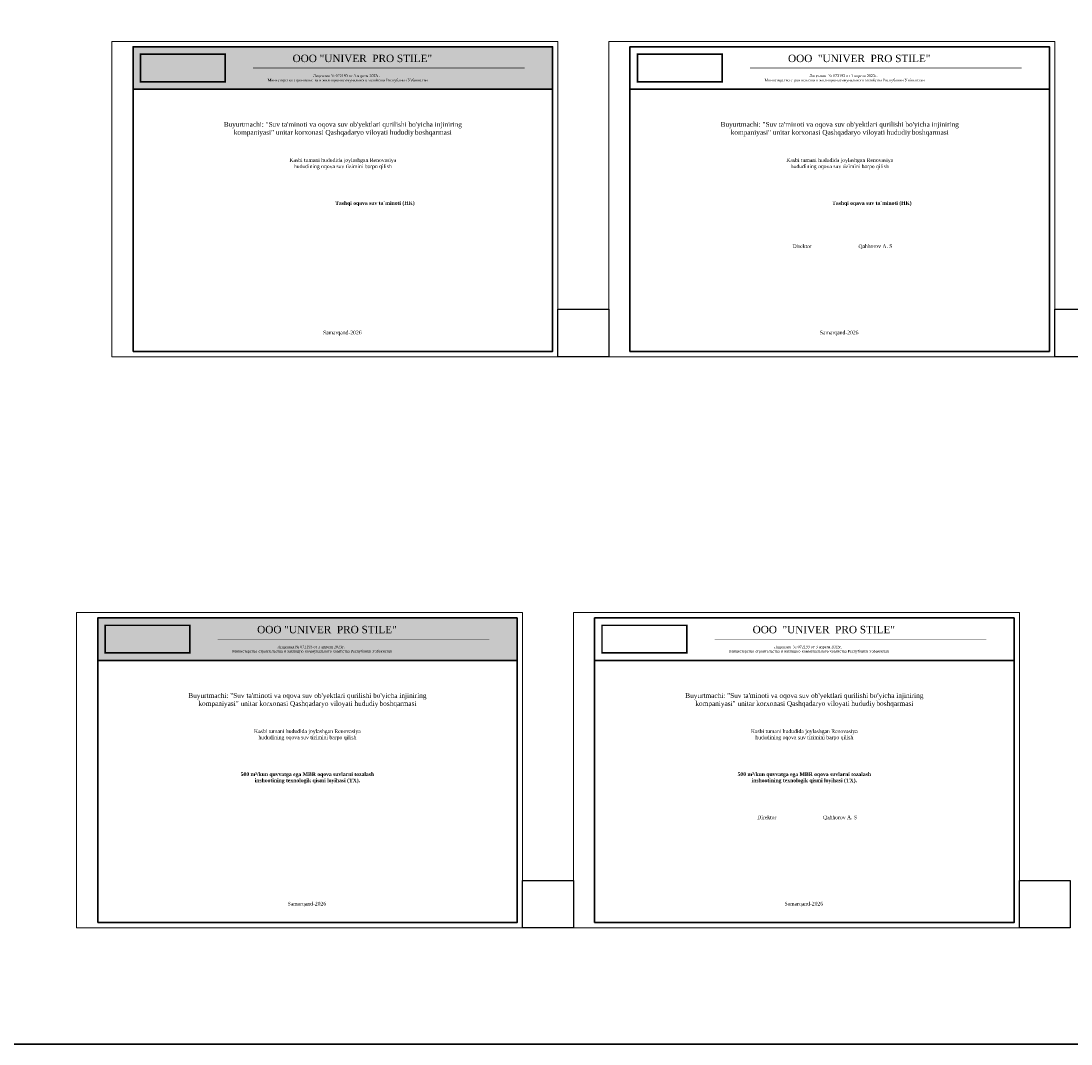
# Model space of a CAD drawing. Header units: metres. Extents: x 703769 to 722343, y 4313031 to 4317457.
# Tile 1 of 256: x 705828 to 706816, y 4313031 to 4313995. Entities that reach past the tile are written whole.
import ezdxf

# ---------------------------------------------------------------- set-up
doc = ezdxf.new("R2010")
doc.units = ezdxf.units.M
doc.header["$LTSCALE"] = 0.5
for name, color, linetype, lineweight in [('ПЛАНИРОВКА', 7, 'Continuous', 5), ('Рамка  штамп', 7, 'Continuous', 30), ('Формат', 7, 'Continuous', 25)]:
    doc.layers.add(name, color=color, linetype=linetype, lineweight=lineweight)
doc.layers.add('Титульный лист', color=7, linetype='Continuous')
doc.layers.add('Ярлык', color=1, linetype='Continuous')
doc.styles.add('Arial UPS', font='times.ttf', dxfattribs={"height": 2.5})

msp = doc.modelspace()

# ---------------------------------------------------------------- hatches: boundary and pattern name
at = {"layer": 'Формат', "linetype": 'Continuous', "lineweight": 0, "ltscale": 100, "true_color": 0x73816e}
h = msp.add_hatch(color=8, dxfattribs=at)
h.dxf.hatch_style = 1
h.set_gradient(color1=(125, 140, 120), color2=(223, 227, 222), one_color=1, tint=0.88, name='CYLINDER')
h.paths.add_polyline_path([(705933.133, 4313970.456), (706328.133, 4313970.456), (706328.133, 4313930.456), (705933.133, 4313930.456)])
h = msp.add_hatch(color=8, dxfattribs=at)
h.dxf.hatch_style = 1
h.set_gradient(color1=(125, 140, 120), color2=(223, 227, 222), one_color=1, tint=0.88, name='CYLINDER')
h.paths.add_polyline_path([(705899.799, 4313432.513), (706294.799, 4313432.513), (706294.799, 4313392.513), (705899.799, 4313392.513)])

# ---------------------------------------------------------------- linework, layer by layer
at = {"color": 5, "lineweight": 30}
msp.add_lwpolyline([(722343.195, 4313031.167), (703769.019, 4313031.167), (703769.019, 4317456.838), (722343.195, 4317456.838)], close=True, dxfattribs=at)
at = {"lineweight": 30, "ltscale": 0.1}
for points in [[(705933.133, 4313683.456), (706328.133, 4313683.456), (706328.133, 4313970.456), (705933.133, 4313970.456), (705933.133, 4313683.456)], [(706401.077, 4313683.456), (706796.077, 4313683.456), (706796.077, 4313970.456), (706401.077, 4313970.456), (706401.077, 4313683.456)]]:
    msp.add_lwpolyline(points, dxfattribs=at)
for points in [[(706381.077, 4313678.456), (706333.133, 4313678.456), (706333.133, 4313723.18), (706381.077, 4313723.18)], [(706849.021, 4313678.456), (706801.077, 4313678.456), (706801.077, 4313723.18), (706849.021, 4313723.18)]]:
    msp.add_lwpolyline(points, close=True)
at = {"lineweight": 30, "ltscale": 0.1, "elevation": 153.583}
for points in [[(705899.799, 4313145.513), (706294.799, 4313145.513), (706294.799, 4313432.513), (705899.799, 4313432.513), (705899.799, 4313145.513)], [(706367.742, 4313145.513), (706762.742, 4313145.513), (706762.742, 4313432.513), (706367.742, 4313432.513), (706367.742, 4313145.513)]]:
    msp.add_lwpolyline(points, dxfattribs=at)
at = {"elevation": 153.583}
for points in [[(706347.742, 4313140.513), (706299.799, 4313140.513), (706299.799, 4313185.237), (706347.742, 4313185.237)], [(706815.686, 4313140.513), (706767.742, 4313140.513), (706767.742, 4313185.237), (706815.686, 4313185.237)]]:
    msp.add_lwpolyline(points, close=True, dxfattribs=at)
at = {"layer": 'ПЛАНИРОВКА', "color": 254, "lineweight": 30, "ltscale": 100, "true_color": 0xd5d9d3, "const_width": 1.5}
for points in [[(705940.133, 4313963.454), (706019.933, 4313963.454), (706019.933, 4313937.458), (705940.133, 4313937.458)], [(706408.077, 4313963.454), (706487.877, 4313963.454), (706487.877, 4313937.458), (706408.077, 4313937.458)]]:
    msp.add_lwpolyline(points, close=True, dxfattribs=at)
at = {"layer": 'ПЛАНИРОВКА', "color": 254, "lineweight": 30, "ltscale": 100, "true_color": 0xd5d9d3, "const_width": 1.5, "elevation": 153.583}
for points in [[(705906.799, 4313425.51), (705986.598, 4313425.51), (705986.598, 4313399.515), (705906.799, 4313399.515)], [(706374.742, 4313425.51), (706454.542, 4313425.51), (706454.542, 4313399.515), (706374.742, 4313399.515)]]:
    msp.add_lwpolyline(points, close=True, dxfattribs=at)
at = {"layer": 'Рамка  штамп', "color": 7, "linetype": 'Continuous', "lineweight": 15, "ltscale": 100}
for points in [[(705913.133, 4313678.456), (706333.133, 4313678.456), (706333.133, 4313975.456), (705913.133, 4313975.456), (705913.133, 4313678.456)], [(706381.077, 4313678.456), (706801.077, 4313678.456), (706801.077, 4313975.456), (706381.077, 4313975.456), (706381.077, 4313678.456)]]:
    msp.add_lwpolyline(points, dxfattribs=at)
at = {"layer": 'Рамка  штамп', "color": 7, "linetype": 'Continuous', "lineweight": 15, "ltscale": 100, "elevation": 153.583}
for points in [[(705879.799, 4313140.513), (706299.799, 4313140.513), (706299.799, 4313437.513), (705879.799, 4313437.513), (705879.799, 4313140.513)], [(706347.742, 4313140.513), (706767.742, 4313140.513), (706767.742, 4313437.513), (706347.742, 4313437.513), (706347.742, 4313140.513)]]:
    msp.add_lwpolyline(points, dxfattribs=at)
at = {"layer": 'Формат', "color": 18, "linetype": 'Continuous', "lineweight": 30, "ltscale": 100, "true_color": 0x000000}
for points in [[(705933.133, 4313970.456), (706328.133, 4313970.456), (706328.133, 4313930.456), (705933.133, 4313930.456)], [(706401.077, 4313970.456), (706796.077, 4313970.456), (706796.077, 4313930.456), (706401.077, 4313930.456)]]:
    msp.add_lwpolyline(points, close=True, dxfattribs=at)
at = {"layer": 'Формат', "color": 18, "linetype": 'Continuous', "lineweight": 30, "ltscale": 100, "true_color": 0x000000, "elevation": 153.583}
for points in [[(705899.799, 4313432.513), (706294.799, 4313432.513), (706294.799, 4313392.513), (705899.799, 4313392.513)], [(706367.742, 4313432.513), (706762.742, 4313432.513), (706762.742, 4313392.513), (706367.742, 4313392.513)]]:
    msp.add_lwpolyline(points, close=True, dxfattribs=at)
at = {"layer": 'Ярлык', "color": 167, "linetype": 'Continuous', "lineweight": 30, "true_color": 0x3e4e7e, "const_width": 0.391}
for points in [[(706046.071, 4313950.456), (706301.995, 4313950.456)], [(706514.015, 4313950.456), (706769.939, 4313950.456)]]:
    msp.add_lwpolyline(points, dxfattribs=at)
at = {"layer": 'Ярлык', "color": 167, "linetype": 'Continuous', "lineweight": 30, "true_color": 0x3e4e7e, "const_width": 0.391, "elevation": 153.583}
for points in [[(706012.736, 4313412.513), (706268.66, 4313412.513)], [(706480.68, 4313412.513), (706736.604, 4313412.513)]]:
    msp.add_lwpolyline(points, dxfattribs=at)

# ---------------------------------------------------------------- texts
at = {"layer": 'Титульный лист', "linetype": 'Continuous', "ltscale": 1000, "char_height": 3.4848, "width": 395, "attachment_point": 1, "style": 'Arial UPS'}
for s, insert in [('\\pxi5667.47;\\P\\pi5659.722,l7.734;\\P\\pi0,l0,qc;{\\H1.29132x;\\C7;\\P\\P\\PBuyurtmachi: "Suv ta\'minoti va oqova suv ob\'yektlari qurilishi bo\'yicha injiniring\\Pkompaniyasi" unitar korxonasi Qashqadaryo viloyati hududiy\\H0.64533x;\\C256; \\H1.54959x;\\C7;boshqarmasi    }\\P\\pi5667.47,q*;\\P\\pi0;\\P\\pqc;{\\H1.29132x;\\C7;                                          \\P\\H0.77778x;Kasbi tumani hududida joylashgan Renovasiya \\Phududining oqova suv tizimini barpo\\C256; qilish\\H1.14286x;\\P\\pi56.48064,q*;} \\P\\pi49.3234;                                                                             \\P\\pi0,qc;                                                                          \\P\\pi54.61979,q*;{\\H0.96x;\\C256;\\c0;                                                             \\P\\pi0,qc;\\fTimes New Roman|b1|i0|c204|p18;\\H1.04167x;\\C256;^I^I                                                                      \\PTashqi oqava suv ta`minoti (НК)}\\P\\pi47.86672,q*;{\\C7;\\P\\pi56.6747;}\\P\\P\\pi4915.634;\\P\\pi5667.47;\\P\\P\\pi56.6747;\\P\\P\\pi5659.51331;                                         \\P\\pi5667.47;\\P\\pi56.6747;\\P\\pi7084.194;\\P\\P\\pi0;\\P\\pi41.53759;                                                                              \\P\\pi53.18152;                  \\P\\pi46.19516;                                                      \\P\\P\\P\\pi56.6747;\\P\\pi51.31931;{\\C256;\\c0;Samarqand-}2026', (705933.133, 4313933.711)), ('\\pxi5667.47;\\P\\pi5659.722,l7.734;\\P\\pi0,l0,qc;{\\H1.29132x;\\C7;\\P\\P\\PBuyurtmachi: "Suv ta\'minoti va oqova suv ob\'yektlari qurilishi bo\'yicha injiniring\\Pkompaniyasi" unitar korxonasi Qashqadaryo viloyati hududiy\\H0.64533x;\\C256; \\H1.54959x;\\C7;boshqarmasi    }\\P\\pi5667.47,q*;\\P\\pi0;\\P\\pqc;{\\H1.29132x;\\C7;                                          \\P\\H0.77778x;Kasbi tumani hududida joylashgan Renovasiya \\Phududining oqova suv tizimini barpo\\C256; qilish\\H1.14286x;\\P\\pi56.48064,q*;} \\P\\pi49.3234;                                                                             \\P\\pi0,qc;                                                                          \\P\\pi54.61979,q*;{\\H0.96x;\\C256;\\c0;                                                             \\P\\pi0,qc;\\fTimes New Roman|b1|i0|c204|p18;\\H1.04167x;\\C256;^I^I                                                                      \\PTashqi oqava suv ta`minoti (НК)}\\P\\pi47.86672,q*;{\\C7;\\P\\pi56.6747;}\\P\\P\\pi4915.634;\\P\\pi5667.47;\\P\\P\\pi0,qc;    Direktor                                 Qahhorov A. S\\P\\pi56.6747,q*;\\P\\pi5659.51331;                                         \\P\\pi5667.47;\\P\\pi56.6747;\\P\\pi7084.194;\\P\\P\\pi0;\\P\\pi41.53759;                                                                              \\P\\pi53.18152;                  \\P\\pi46.19516;                                                      \\P\\P\\P\\pi56.6747;\\P\\pi51.31931;{\\C256;\\c0;Samarqand-}2026', (706401.077, 4313933.711)), ('\\pxi5667.47;\\P\\pi5659.722,l7.734;\\P\\pi0,l0,qc;{\\H1.29132x;\\C7;\\P\\P\\PBuyurtmachi: "Suv ta\'minoti va oqova suv ob\'yektlari qurilishi bo\'yicha injiniring\\Pkompaniyasi" unitar korxonasi Qashqadaryo viloyati hududiy\\H0.64533x;\\C256; \\H1.54959x;\\C7;boshqarmasi    }\\P\\pi5667.47,q*;\\P\\pi0;\\P\\pqc;{\\H1.29132x;\\C7;                                          \\P\\H0.77778x;Kasbi tumani hududida joylashgan Renovasiya \\Phududining oqova suv tizimini barpo\\C256; qilish\\H1.14286x;\\P\\pi56.48064,q*;} \\P\\pi49.3234;                                                                             \\P\\pi0,qc;                                                                          \\P\\pi54.61979,q*;{\\H0.96x;\\C256;\\c0;                                                             \\P\\pi0,qc;\\fTimes New Roman|b1|i0|c204|p18;\\H1.04167x;\\C256;^I^I                                                                      \\P500 m³/kun quvvatga ega MBR oqova suvlarni tozalash \\Pinshootining texnologik qismi loyihasi (ТХ).\\fTimes New Roman|b0|i0|c204|p18;\\H1x;\\C7;\\P\\pi56.6747,q*;}\\P\\P\\pi4915.634;\\P\\pi5667.47;\\P\\P\\pi56.6747;\\P\\P\\pi5659.51331;                                         \\P\\pi5667.47;\\P\\pi56.6747;\\P\\pi7084.194;\\P\\P\\pi0;\\P\\pi41.53759;                                                                              \\P\\pi53.18152;                  \\P\\pi46.19516;                                                      \\P\\P\\P\\pi56.6747;\\P\\pi51.31931;{\\C256;\\c0;Samarqand-}2026', (705899.799, 4313395.768, 153.583)), ('\\pxi5667.47;\\P\\pi5659.722,l7.734;\\P\\pi0,l0,qc;{\\H1.29132x;\\C7;\\P\\P\\PBuyurtmachi: "Suv ta\'minoti va oqova suv ob\'yektlari qurilishi bo\'yicha injiniring\\Pkompaniyasi" unitar korxonasi Qashqadaryo viloyati hududiy\\H0.64533x;\\C256; \\H1.54959x;\\C7;boshqarmasi    }\\P\\pi5667.47,q*;\\P\\pi0;\\P\\pqc;{\\H1.29132x;\\C7;                                          \\P\\H0.77778x;Kasbi tumani hududida joylashgan Renovasiya \\Phududining oqova suv tizimini barpo\\C256; qilish\\H1.14286x;\\P\\pi56.48064,q*;} \\P\\pi49.3234;                                                                             \\P\\pi0,qc;                                                                          \\P\\pi54.61979,q*;{\\H0.96x;\\C256;\\c0;                                                             \\P\\pi0,qc;\\fTimes New Roman|b1|i0|c204|p18;\\H1.04167x;\\C256;^I^I                                                                      \\P\\H1x;500 m³/kun quvvatga ega MBR oqova suvlarni tozalash \\Pinshootining texnologik qismi loyihasi (ТХ).\\fTimes New Roman|b0|i0|c204|p18;\\C7;\\P\\pi56.6747,q*;}\\P\\P\\pi4915.634;\\P\\pi5667.47;\\P\\P\\pi0,qc;    Direktor                                 Qahhorov A. S\\P\\pi56.6747,q*;\\P\\pi5659.51331;                                         \\P\\pi5667.47;\\P\\pi56.6747;\\P\\pi7084.194;\\P\\P\\pi0;\\P\\pi41.53759;                                                                              \\P\\pi53.18152;                  \\P\\pi46.19516;                                                      \\P\\P\\P\\pi56.6747;\\P\\pi51.31931;{\\C256;\\c0;Samarqand-}2026', (706367.742, 4313395.768, 153.583))]:
    msp.add_mtext(s, dxfattribs=dict(at, insert=insert))
at = {"layer": 'Ярлык', "color": 165, "lineweight": 50, "char_height": 2.5357, "attachment_point": 1, "style": 'Arial UPS'}
for s, insert, width in [('\\pi65.62109;{\\H2.7606x;\\C167;\\c8277566;ООО "UNIVER  PRO STILE"}', (706017.691, 4313962.965), 256.25472), ('\\pi64.26262;{\\H2.7606x;\\C167;\\c8277566;ООО  "UNIVER  PRO STILE"\\fISOCPEUR|b1|i1|c204|p34;\\Q15;\\T1.25; \\fArial|b1|i0|c204|p34;\\H0.36224x;\\T1.15;   \\fArial|b0|i0|c204|p34;\\T1;          }', (706485.635, 4313962.965), 256.25472), ('\\pi92.01301;{\\C167;\\c8277566;             \\P\\pi98.41021;\\P\\pi66.61422;\\H0.98593x;Лицензия № 072193 от 3 апреля 2023г. \\P\\pi23.91175;Министерство строительства и жилищно-коммунального хозяйства Республики Узбекистан}', (706035.999, 4313952.849), 196.82041), ('\\pi92.01301;{\\C167;\\c8277566;             \\P\\pi98.41021;\\P\\pi66.12905;\\H0.98593x;Лицензия  № 072193 от 3 апреля 2023г. \\P\\pi23.91175;Министерство строительства и жилищно-коммунального хозяйства Республики Узбекистан}', (706503.942, 4313952.849), 196.82041), ('\\pi65.62109;{\\H2.7606x;\\C167;\\c8277566;ООО "UNIVER  PRO STILE"}', (705984.356, 4313425.022, 153.583), 256.25472), ('\\pi64.26262;{\\H2.7606x;\\C167;\\c8277566;ООО  "UNIVER  PRO STILE"\\fISOCPEUR|b1|i1|c204|p34;\\Q15;\\T1.25; \\fArial|b1|i0|c204|p34;\\H0.36224x;\\T1.15;   \\fArial|b0|i0|c204|p34;\\T1;          }', (706452.3, 4313425.022, 153.583), 256.25472), ('\\pi92.01301;{\\C167;\\c8277566;             \\P\\pi98.41021;\\P\\pi66.61422;\\H0.98593x;Лицензия № 072193 от 3 апреля 2023г. \\P\\pi23.91175;Министерство строительства и жилищно-коммунального хозяйства Республики Узбекистан}', (706002.664, 4313414.906, 153.583), 196.82041), ('\\pi92.01301;{\\C167;\\c8277566;             \\P\\pi98.41021;\\P\\pi66.12905;\\H0.98593x;Лицензия  № 072193 от 3 апреля 2023г. \\P\\pi23.91175;Министерство строительства и жилищно-коммунального хозяйства Республики Узбекистан}', (706470.608, 4313414.906, 153.583), 196.82041)]:
    msp.add_mtext(s, dxfattribs=dict(at, insert=insert, width=width))

doc.saveas('drawing.dxf')
